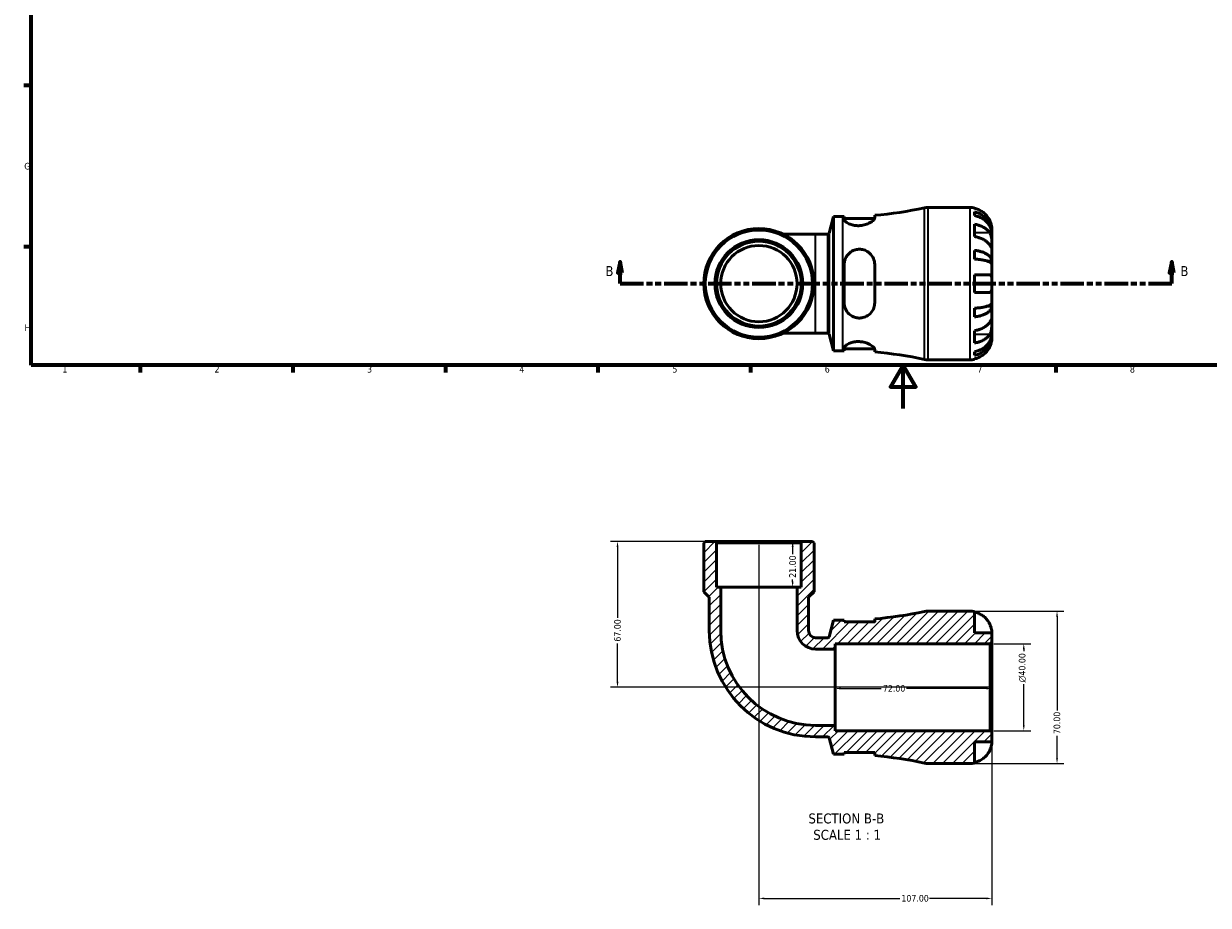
# Model space of a CAD drawing. Header units: millimetres. Extents: x 0 to 902, y -228 to 609.
# Tile 1 of 4: x 17 to 561, y -228 to 177. Entities that reach past the tile are written whole.
import ezdxf

# ---------------------------------------------------------------- set-up
doc = ezdxf.new("R2010")
doc.units = ezdxf.units.MM
doc.linetypes.add('DOUBLE_DASH_CHAIN', pattern=[1.2403, 0.6614, -0.0827, 0.1654, -0.0827, 0.1654, -0.0827])
for name, color, linetype, lineweight in [('Border (ANSI)', 7, 'Continuous', 70), ('Dimension (ANSI)', 7, 'Continuous', 25), ('Hatch (ANSI)', 7, 'Continuous', 18), ('Section Line (ANSI)', 7, 'DOUBLE_DASH_CHAIN', 70), ('Symbol (ANSI)', 7, 'Continuous', 25), ('Visible (ANSI)', 7, 'Continuous', 50), ('Visible Narrow (ANSI)', 7, 'Continuous', 35)]:
    doc.layers.add(name, color=color, linetype=linetype, lineweight=lineweight)
doc.styles.add('Label Text (ANSI)', font='tahoma.ttf')
doc.styles.add('Note Text (ANSI)', font='tahoma.ttf')
doc.dimstyles.new('Default - mm (ANSI)', dxfattribs={"dimtxt": 3.048, "dimasz": 2.5, "dimexe": 3.175, "dimexo": 1.6002, "dimgap": 0.8, "dimtad": 0, "dimtoh": 1, "dimrnd": 1e-08, "dimzin": 4, "dimdsep": 46, "dimtxsty": 'Note Text (ANSI)', "dimcen": 0.09, "dimdle": 10, "dimclrd": 256, "dimclre": 256, "dimclrt": 256, "dimadec": 1, "dimazin": 1, "dimtfac": 1, "dimtofl": 0, "dimtmove": 0, "dimatfit": 3, "dimfxl": 1, "dimtolj": 1, "dimtzin": 4, "dimlwd": -1, "dimlwe": -1, "dimarcsym": 0})

# ---------------------------------------------------------------- blocks, each defined once
blk = doc.blocks.new('Borders Default Border')
at = {"layer": 'Border (ANSI)'}
for p, q in [((20, 148.5), (16.55, 148.5)), ((20, 74.25), (16.55, 74.25)), ((70.08, 20), (70.08, 16.55)), ((140.17, 20), (140.17, 16.55)), ((210.25, 20), (210.25, 16.55)), ((280.33, 20), (280.33, 16.55)), ((350.42, 20), (350.42, 16.55)), ((490.58, 20), (490.58, 16.55))]:
    blk.add_line(p, q, dxfattribs=at)
at = {"layer": 'Border (ANSI)', "flags": 128}
for points in [[(20, 20), (20, 574), (821, 574), (821, 20), (20, 20)], [(420.5, 0), (420.5, 20), (414.73, 10), (426.27, 10), (420.5, 20)]]:
    blk.add_lwpolyline(points, dxfattribs=at)
at = {"layer": 'Border (ANSI)', "char_height": 3.05, "attachment_point": 7, "style": 'Note Text (ANSI)'}
for s, insert in [('G', (16.81, 109.79)), ('H', (16.97, 35.6)), ('1', (34.35, 16.55)), ('2', (104.2, 16.55)), ('3', (174.26, 16.49)), ('4', (244.23, 16.55)), ('5', (314.48, 16.49)), ('6', (384.49, 16.49)), ('7', (454.6, 16.55)), ('8', (524.63, 16.48))]:
    blk.add_mtext(s, dxfattribs=dict(at, insert=insert))
blk = doc.blocks.new('2dTransSection0')
at = {"layer": 'Section Line (ANSI)', "linetype": 'Continuous'}
for p, q in [((290.47, 67.4), (289.47, 62.4)), ((290.47, 62.4), (290.47, 67.4)), ((291.47, 62.4), (290.47, 67.4)), ((543.85, 67.4), (542.85, 62.4)), ((543.85, 62.4), (543.85, 67.4)), ((544.85, 62.4), (543.85, 67.4)), ((289.47, 62.4), (291.47, 62.4)), ((290.47, 57.4), (290.47, 62.4)), ((542.85, 62.4), (544.85, 62.4)), ((543.85, 57.4), (543.85, 62.4)), ((290.47, 57.4), (301.1, 57.4)), ((533.22, 57.4), (543.85, 57.4))]:
    blk.add_line(p, q, dxfattribs=at)
at = {"layer": 'Section Line (ANSI)', "linetype": 'DOUBLE_DASH_CHAIN', "ltscale": 16.309778}
blk.add_line((290.47, 57.4), (543.85, 57.4), dxfattribs=at)
at = {"layer": 'Section Line (ANSI)', "linetype": 'Continuous', "flags": 128}
for points in [[(291.47, 62.4), (290.47, 67.4), (289.47, 62.4), (291.47, 62.4)], [(544.85, 62.4), (543.85, 67.4), (542.85, 62.4), (544.85, 62.4)]]:
    blk.add_lwpolyline(points, dxfattribs=at)
at = {"layer": 'Section Line (ANSI)'}
for points in [[(291.47, 62.4), (290.47, 67.4), (289.47, 62.4), (291.47, 62.4)], [(544.85, 62.4), (543.85, 67.4), (542.85, 62.4), (544.85, 62.4)]]:
    blk.add_solid(points, dxfattribs=at)
at = {"layer": 'Section Line (ANSI)', "char_height": 4.57, "attachment_point": 7, "style": 'Label Text (ANSI)'}
for insert in [(283.73, 60.9), (547.81, 60.9)]:
    blk.add_mtext('B', dxfattribs=dict(at, insert=insert))
blk = doc.blocks.new('*D7')
at = {"layer": 'Defpoints', "color": 0, "transparency": 16777216}
for p in [(460.53, -108.04), (475.89, -108.04), (460.53, -148.04)]:
    blk.add_point(p, dxfattribs=at)
at = {"layer": 'Dimension (ANSI)', "transparency": 16777216}
for p, q in [((462.13, -108.04), (479.07, -108.04)), ((475.89, -110.54), (475.89, -111.49)), ((475.89, -145.54), (475.89, -126.63)), ((462.13, -148.04), (479.07, -148.04))]:
    blk.add_line(p, q, dxfattribs=at)
for points in [[(475.48, -110.54), (476.31, -110.54), (475.89, -108.04)], [(475.48, -145.54), (476.31, -145.54), (475.89, -148.04)]]:
    blk.add_solid(points, dxfattribs=at)
at = {"layer": 'Dimension (ANSI)', "transparency": 16777216, "insert": (473.6, -125.83), "char_height": 3.048, "attachment_point": 1, "rotation": 90, "style": 'Note Text (ANSI)'}
blk.add_mtext('\\A1;\\fAIGDT|b0|i0;\\H3.0480;\\ln\\fTahoma|b0|i0;\\H3.0480;40.00', dxfattribs=at)
blk = doc.blocks.new('*D8')
at = {"layer": 'Defpoints', "color": 0, "transparency": 16777216}
for p in [(389.23, -128.04), (389.23, -128.61), (461.23, -128.04)]:
    blk.add_point(p, dxfattribs=at)
at = {"layer": 'Dimension (ANSI)', "transparency": 16777216}
for p, q in [((391.73, -128.61), (410.4, -128.61)), ((458.73, -128.61), (422.05, -128.61))]:
    blk.add_line(p, q, dxfattribs=at)
for points in [[(391.73, -128.2), (391.73, -129.03), (389.23, -128.61)], [(458.73, -128.2), (458.73, -129.03), (461.23, -128.61)]]:
    blk.add_solid(points, dxfattribs=at)
at = {"layer": 'Dimension (ANSI)', "transparency": 16777216, "insert": (411.2, -127.03), "char_height": 3.048, "attachment_point": 1, "style": 'Note Text (ANSI)'}
blk.add_mtext('\\A1;72.00', dxfattribs=at)
blk = doc.blocks.new('*D9')
at = {"layer": 'Defpoints', "color": 0, "transparency": 16777216}
for p in [(334.05, -61.04), (289.29, -128.04), (461.23, -128.04)]:
    blk.add_point(p, dxfattribs=at)
at = {"layer": 'Dimension (ANSI)', "transparency": 16777216}
for p, q in [((332.45, -61.04), (286.12, -61.04)), ((289.29, -63.54), (289.29, -96.21)), ((289.29, -125.54), (289.29, -107.88)), ((459.63, -128.04), (286.12, -128.04))]:
    blk.add_line(p, q, dxfattribs=at)
for points in [[(288.88, -63.54), (289.71, -63.54), (289.29, -61.04)], [(288.88, -125.54), (289.71, -125.54), (289.29, -128.04)]]:
    blk.add_solid(points, dxfattribs=at)
at = {"layer": 'Dimension (ANSI)', "transparency": 16777216, "insert": (287.71, -107.08), "char_height": 3.048, "attachment_point": 1, "rotation": 90, "style": 'Note Text (ANSI)'}
blk.add_mtext('\\A1;67.00', dxfattribs=at)
blk = doc.blocks.new('*D10')
at = {"layer": 'Defpoints', "color": 0, "transparency": 16777216}
for p in [(354.23, -61.04), (461.23, -148.74), (461.23, -225.04)]:
    blk.add_point(p, dxfattribs=at)
at = {"layer": 'Dimension (ANSI)', "transparency": 16777216}
for p, q in [((354.23, -62.65), (354.23, -228.22)), ((461.23, -150.35), (461.23, -228.22)), ((356.73, -225.04), (418.89, -225.04)), ((458.73, -225.04), (432.57, -225.04))]:
    blk.add_line(p, q, dxfattribs=at)
for points in [[(356.73, -224.63), (356.73, -225.46), (354.23, -225.04)], [(458.73, -224.63), (458.73, -225.46), (461.23, -225.04)]]:
    blk.add_solid(points, dxfattribs=at)
at = {"layer": 'Dimension (ANSI)', "transparency": 16777216, "insert": (419.69, -223.46), "char_height": 3.048, "attachment_point": 1, "style": 'Note Text (ANSI)'}
blk.add_mtext('\\A1;107.00', dxfattribs=at)
blk = doc.blocks.new('*D11')
at = {"layer": 'Defpoints', "color": 0, "transparency": 16777216}
for p in [(354.23, -61.04), (354.23, -82.04), (369.74, -82.04)]:
    blk.add_point(p, dxfattribs=at)
at = {"layer": 'Dimension (ANSI)', "transparency": 16777216}
for p, q in [((369.74, -63.54), (369.74, -66.92)), ((369.74, -79.54), (369.74, -78.55))]:
    blk.add_line(p, q, dxfattribs=at)
for points in [[(369.32, -63.54), (370.16, -63.54), (369.74, -61.04)], [(369.32, -79.54), (370.16, -79.54), (369.74, -82.04)]]:
    blk.add_solid(points, dxfattribs=at)
at = {"layer": 'Dimension (ANSI)', "transparency": 16777216, "insert": (368.15, -77.75), "char_height": 3.048, "attachment_point": 1, "rotation": 90, "style": 'Note Text (ANSI)'}
blk.add_mtext('\\A1;21.00', dxfattribs=at)
blk = doc.blocks.new('*D12')
at = {"layer": 'Defpoints', "color": 0, "transparency": 16777216}
for p in [(451.23, -93.04), (451.23, -163.04), (491.16, -163.04)]:
    blk.add_point(p, dxfattribs=at)
at = {"layer": 'Dimension (ANSI)', "transparency": 16777216}
for p, q in [((452.83, -93.04), (494.33, -93.04)), ((491.16, -95.54), (491.16, -138.72)), ((491.16, -160.54), (491.16, -150.37)), ((452.83, -163.04), (494.33, -163.04))]:
    blk.add_line(p, q, dxfattribs=at)
for points in [[(490.74, -95.54), (491.57, -95.54), (491.16, -93.04)], [(490.74, -160.54), (491.57, -160.54), (491.16, -163.04)]]:
    blk.add_solid(points, dxfattribs=at)
at = {"layer": 'Dimension (ANSI)', "transparency": 16777216, "insert": (489.57, -149.57), "char_height": 3.048, "attachment_point": 1, "rotation": 90, "style": 'Note Text (ANSI)'}
blk.add_mtext('\\A1;70.00', dxfattribs=at)

msp = doc.modelspace()

# ---------------------------------------------------------------- hatches: boundary and pattern name
at = {"layer": 'Hatch (ANSI)'}
h = msp.add_hatch(dxfattribs=at)
h.set_pattern_fill('ANSI31', color=256, scale=25.4, style=0)
h.set_pattern_definition([(45, (0, 0), (-2.245064, 2.245064), [])])
edge = h.paths.add_edge_path()
edge.add_line((393.406, -158.045), (407.406, -158.045))
edge.add_line((407.406, -158.045), (407.406, -159.452))
edge.add_ellipse((392.826, -334.3), major_axis=(14.58, 174.849), ratio=1, start_angle=352.44922, end_angle=360, ccw=False)
edge.add_ellipse((431.749, -156.045), major_axis=(-1.493, -6.839), ratio=1, start_angle=0, end_angle=12.31744)
edge.add_line((431.749, -163.045), (451.226, -163.045))
edge.add_ellipse((451.226, -153.045), major_axis=(0, -10), ratio=1, start_angle=0, end_angle=11.53696)
edge.add_line((453.226, -162.843), (453.226, -153.045))
edge.add_line((453.226, -153.045), (461.226, -153.045))
edge.add_line((461.226, -153.045), (461.226, -148.745))
edge.add_line((461.226, -148.745), (460.526, -148.045))
edge.add_line((460.526, -148.045), (389.226, -148.045))
edge.add_line((389.226, -148.045), (389.226, -145.573))
edge.add_line((389.226, -145.573), (380.298, -145.573))
edge.add_ellipse((380.298, -101.973), major_axis=(0, -43.6), ratio=1, start_angle=270, end_angle=360, ccw=False)
edge.add_line((336.698, -101.973), (336.698, -82.045))
edge.add_line((336.698, -82.045), (334.75, -82.045))
edge.add_line((334.75, -82.045), (334.75, -61.745))
edge.add_line((334.75, -61.745), (334.05, -61.045))
edge.add_line((334.05, -61.045), (329.608, -61.045))
edge.add_line((329.608, -61.045), (328.908, -61.745))
edge.add_line((328.908, -61.745), (328.908, -84.145))
edge.add_line((328.908, -84.145), (331.44, -86.677))
edge.add_line((331.44, -86.677), (331.44, -101.973))
edge.add_ellipse((380.298, -101.973), major_axis=(-48.859, 0), ratio=1, start_angle=0, end_angle=90)
edge.add_line((380.298, -150.832), (385.93, -150.832))
edge.add_ellipse((385.93, -151.392), major_axis=(0, 0.56), ratio=1, start_angle=285, end_angle=360, ccw=False)
edge.add_line((386.471, -151.247), (388.506, -158.845))
edge.add_line((388.506, -158.845), (392.826, -158.845))
edge.add_ellipse((392.826, -334.3), major_axis=(0, 175.455), ratio=1, start_angle=359.8106, end_angle=360, ccw=False)
edge.add_line((393.406, -158.846), (393.406, -158.045))
edge = h.paths.add_edge_path()
edge.add_line((407.406, -98.045), (393.406, -98.045))
edge.add_line((393.406, -98.045), (393.406, -97.244))
edge.add_ellipse((392.826, 78.211), major_axis=(0.58, -175.454), ratio=1, start_angle=359.8106, end_angle=360, ccw=False)
edge.add_line((392.826, -97.245), (388.506, -97.245))
edge.add_line((388.506, -97.245), (386.471, -104.843))
edge.add_ellipse((385.93, -104.698), major_axis=(0.541, -0.145), ratio=1, start_angle=285, end_angle=360, ccw=False)
edge.add_line((385.93, -105.258), (380.298, -105.258))
edge.add_ellipse((380.298, -101.973), major_axis=(0, -3.285), ratio=1, start_angle=270, end_angle=360, ccw=False)
edge.add_line((377.013, -101.973), (377.013, -86.677))
edge.add_line((377.013, -86.677), (379.545, -84.145))
edge.add_line((379.545, -84.145), (379.545, -61.745))
edge.add_line((379.545, -61.745), (378.845, -61.045))
edge.add_line((378.845, -61.045), (374.402, -61.045))
edge.add_line((374.402, -61.045), (373.702, -61.745))
edge.add_line((373.702, -61.745), (373.702, -82.045))
edge.add_line((373.702, -82.045), (371.755, -82.045))
edge.add_line((371.755, -82.045), (371.755, -101.973))
edge.add_ellipse((380.298, -101.973), major_axis=(-8.544, 0), ratio=1, start_angle=0, end_angle=90)
edge.add_line((380.298, -110.517), (389.226, -110.517))
edge.add_line((389.226, -110.517), (389.226, -108.045))
edge.add_line((389.226, -108.045), (460.526, -108.045))
edge.add_line((460.526, -108.045), (461.226, -107.345))
edge.add_line((461.226, -107.345), (461.226, -103.045))
edge.add_line((461.226, -103.045), (453.226, -103.045))
edge.add_line((453.226, -103.045), (453.226, -93.247))
edge.add_ellipse((451.226, -103.045), major_axis=(2, 9.798), ratio=1, start_angle=0, end_angle=11.53696)
edge.add_line((451.226, -93.045), (431.749, -93.045))
edge.add_ellipse((431.749, -100.045), major_axis=(0, 7), ratio=1, start_angle=0, end_angle=12.31744)
edge.add_ellipse((392.826, 78.211), major_axis=(37.43, -171.417), ratio=1, start_angle=352.44922, end_angle=360, ccw=False)
edge.add_line((407.406, -96.638), (407.406, -98.045))

# ---------------------------------------------------------------- linework, layer by layer
at = {"layer": 'Visible (ANSI)'}
for p, q in [((386.471, 80.603), (388.506, 88.201)), ((388.506, 26.601), (388.506, 88.201)), ((388.506, 88.201), (392.826, 88.201)), ((393.406, 88.202), (393.406, 86.918)), ((393.406, 87.401), (407.389, 87.401)), ((407.406, 87.55), (407.406, 88.808)), ((431.749, 92.401), (451.226, 92.401)), ((453.226, 92.199), (453.226, 91.968)), ((453.226, 90.318), (453.226, 88.657)), ((453.226, 84.672), (453.226, 79.015)), ((461.226, 80.792), (461.226, 82.401)), ((380.298, 80.188), (365.263, 80.188)), ((380.298, 80.188), (385.93, 80.188)), ((461.226, 80.792), (461.201, 80.792)), ((461.226, 80.18), (461.226, 80.792)), ((461.226, 75.079), (461.226, 80.18)), ((453.226, 72.696), (453.226, 68.687)), ((461.226, 67.702), (461.226, 75.079)), ((393.406, 66.201), (393.406, 48.601)), ((407.406, 48.601), (407.406, 66.201)), ((461.226, 67.702), (459.318, 67.702)), ((461.226, 66.224), (461.226, 67.702)), ((461.226, 57.401), (461.226, 66.224)), ((453.226, 61.401), (453.226, 53.401)), ((461.226, 48.578), (461.226, 57.401)), ((453.226, 46.114), (453.226, 42.106)), ((461.226, 47.1), (459.318, 47.1)), ((461.226, 47.1), (461.226, 48.578)), ((461.226, 39.723), (461.226, 47.1)), ((461.226, 34.622), (461.226, 39.723)), ((365.263, 34.614), (380.298, 34.614)), ((380.298, 34.614), (385.93, 34.614)), ((386.471, 34.199), (388.506, 26.601)), ((453.226, 35.787), (453.226, 30.13)), ((461.226, 34.01), (461.201, 34.01)), ((461.226, 34.01), (461.226, 34.622)), ((461.226, 32.401), (461.226, 34.01)), ((393.406, 27.884), (393.406, 26.6)), ((393.406, 27.401), (407.389, 27.401)), ((407.406, 25.994), (407.406, 27.252)), ((388.506, 26.601), (392.826, 26.601)), ((431.749, 22.401), (451.226, 22.401)), ((453.226, 26.145), (453.226, 24.484)), ((453.226, 22.834), (453.226, 22.603)), ((329.608, -61.045), (328.908, -61.745)), ((328.908, -61.745), (328.908, -84.145)), ((334.05, -61.045), (329.608, -61.045)), ((334.75, -61.745), (334.05, -61.045)), ((374.402, -61.045), (334.05, -61.045)), ((334.75, -82.045), (334.75, -61.745)), ((334.75, -61.745), (373.702, -61.745)), ((374.402, -61.045), (373.702, -61.745)), ((373.702, -61.745), (373.702, -82.045)), ((378.845, -61.045), (374.402, -61.045)), ((379.545, -61.745), (378.845, -61.045)), ((379.545, -84.145), (379.545, -61.745)), ((328.908, -84.145), (331.44, -86.677)), ((331.44, -86.677), (331.44, -101.973)), ((336.698, -82.045), (334.75, -82.045)), ((336.698, -101.973), (336.698, -82.045)), ((371.755, -82.045), (336.698, -82.045)), ((373.702, -82.045), (371.755, -82.045)), ((371.755, -82.045), (371.755, -101.973)), ((377.013, -86.677), (379.545, -84.145)), ((377.013, -101.973), (377.013, -86.677)), ((388.506, -97.245), (386.471, -104.843)), ((392.826, -97.245), (388.506, -97.245)), ((393.406, -98.045), (393.406, -97.244)), ((407.406, -96.638), (407.406, -98.045)), ((451.226, -93.045), (431.749, -93.045)), ((453.226, -103.045), (453.226, -93.247)), ((407.406, -98.045), (393.406, -98.045)), ((461.226, -103.045), (453.226, -103.045)), ((461.226, -107.345), (461.226, -103.045)), ((385.93, -105.258), (380.298, -105.258)), ((389.226, -110.517), (389.226, -108.045)), ((389.226, -108.045), (460.526, -108.045)), ((460.526, -108.045), (461.226, -107.345)), ((460.526, -108.045), (460.526, -148.045)), ((461.226, -148.745), (461.226, -107.345)), ((380.298, -110.517), (389.226, -110.517)), ((389.226, -145.573), (389.226, -110.517)), ((389.226, -145.573), (380.298, -145.573)), ((389.226, -148.045), (389.226, -145.573)), ((380.298, -150.832), (385.93, -150.832)), ((386.471, -151.247), (388.506, -158.845)), ((460.526, -148.045), (389.226, -148.045)), ((461.226, -148.745), (460.526, -148.045)), ((461.226, -153.045), (461.226, -148.745)), ((453.226, -162.843), (453.226, -153.045)), ((453.226, -153.045), (461.226, -153.045)), ((388.506, -158.845), (392.826, -158.845)), ((393.406, -158.045), (407.406, -158.045)), ((393.406, -158.846), (393.406, -158.045)), ((407.406, -158.045), (407.406, -159.452)), ((431.749, -163.045), (451.226, -163.045))]:
    msp.add_line(p, q, dxfattribs=at)
for radius in [25.319, 24.619, 20.176, 19.476, 17.528]:
    msp.add_circle((354.226, 57.401), radius, dxfattribs=at)
for centre, radius, start, end in [((392.826, 263.656), 175.455, 270, 270.1894), ((392.826, 263.656), 175.455, 274.76666, 282.31744), ((431.749, 85.401), 7, 90, 102.31744), ((451.226, 82.401), 10, 78.46304, 90), ((385.93, 80.748), 0.56, 270, 345), ((385.93, 34.054), 0.56, 15, 90), ((392.826, -148.854), 175.455, 89.8106, 90), ((392.826, -148.854), 175.455, 77.68256, 85.23334), ((431.749, 29.401), 7, 257.68256, 270), ((451.226, 32.401), 10, 270, 281.53696), ((392.826, 78.211), 175.455, 270, 270.1894), ((392.826, 78.211), 175.455, 274.76666, 282.31744), ((431.749, -100.045), 7, 90, 102.31744), ((451.226, -103.045), 10, 78.46304, 90), ((380.298, -101.973), 48.859, 180, 270), ((380.298, -101.973), 43.6, 180, 270), ((380.298, -101.973), 8.544, 180, 270), ((380.298, -101.973), 3.285, 180, 270), ((385.93, -104.698), 0.56, 270, 345), ((385.93, -151.392), 0.56, 15, 90), ((392.826, -334.3), 175.455, 89.8106, 90), ((392.826, -334.3), 175.455, 77.68256, 85.23334), ((431.749, -156.045), 7, 257.68256, 270), ((451.226, -153.045), 10, 270, 281.53696)]:
    msp.add_arc(centre, radius, start, end, dxfattribs=at)
for points, knots in [([(407.406, 87.55), (407.406, 87.44), (407.376, 87.32), (407.185, 86.911), (406.915, 86.593), (406.084, 85.891), (405.489, 85.503), (404.113, 84.833), (403.352, 84.546), (401.888, 84.187), (401.229, 84.082), (399.923, 83.998), (399.296, 84.013), (397.956, 84.16), (397.273, 84.311), (395.864, 84.762), (395.191, 85.086), (394.117, 85.776), (393.731, 86.143), (393.452, 86.632), (393.406, 86.781), (393.406, 86.918)], [-2.4465207, -2.4465207, -2.4465207, -2.4465207, -2.3280071, -2.3280071, -2.0681704, -2.0681704, -1.7728696, -1.7728696, -1.5020221, -1.5020221, -1.298599, -1.298599, -1.1081368, -1.1081368, -0.8804626, -0.8804626, -0.5878316, -0.5878316, -0.2799184, -0.2799184, -0.1348881, -0.1348881, -0.1348881, -0.1348881]), ([(460.267, 86.401), (460.061, 86.839), (459.814, 87.284), (459.158, 88.27), (458.723, 88.794), (457.849, 89.672), (457.33, 90.107), (456.212, 90.857), (455.613, 91.173), (454.49, 91.64), (453.866, 91.837), (453.226, 91.968)], [4.90264375, 4.90264375, 4.90264375, 4.90264375, 5.04224508, 5.04224508, 5.22854914, 5.22854914, 5.41380406, 5.41380406, 5.59905898, 5.59905898, 5.77859995, 5.77859995, 5.77859995, 5.77859995]), ([(453.226, 90.318), (453.868, 90.191), (454.494, 89.999), (455.619, 89.548), (456.218, 89.243), (457.336, 88.518), (457.856, 88.098), (458.729, 87.251), (459.163, 86.746), (459.912, 85.659), (460.226, 85.076), (460.7, 83.967), (460.902, 83.337), (461.165, 82.051), (461.226, 81.394), (461.226, 80.792)], [0.1897184, 0.1897184, 0.1897184, 0.1897184, 0.3698032, 0.3698032, 0.5549844, 0.5549844, 0.7401655, 0.7401655, 0.9258164, 0.9258164, 1.1114673, 1.1114673, 1.2978252, 1.2978252, 1.484183, 1.484183, 1.484183, 1.484183]), ([(461.226, 80.18), (461.226, 80.715), (461.165, 81.3), (460.902, 82.445), (460.7, 83.005), (460.226, 83.993), (459.912, 84.511), (459.163, 85.478), (458.729, 85.928), (457.856, 86.682), (457.336, 87.056), (456.218, 87.701), (455.619, 87.972), (454.494, 88.374), (453.868, 88.544), (453.226, 88.657)], [4.4593823, 4.4593823, 4.4593823, 4.4593823, 4.6457401, 4.6457401, 4.832098, 4.832098, 5.0177489, 5.0177489, 5.2033998, 5.2033998, 5.388581, 5.388581, 5.5737621, 5.5737621, 5.753847, 5.753847, 5.753847, 5.753847]), ([(453.226, 84.672), (453.866, 84.579), (454.49, 84.44), (455.613, 84.11), (456.212, 83.887), (457.33, 83.356), (457.849, 83.049), (458.723, 82.428), (459.158, 82.057), (459.814, 81.36), (460.061, 81.045), (460.267, 80.735)], [0.18972425, 0.18972425, 0.18972425, 0.18972425, 0.36926522, 0.36926522, 0.55452014, 0.55452014, 0.73977506, 0.73977506, 0.92607912, 0.92607912, 1.06568045, 1.06568045, 1.06568045, 1.06568045]), ([(461.226, 82.401), (461.226, 82.401), (461.227, 82.444), (461.224, 82.621), (461.22, 82.763), (461.188, 83.211), (461.151, 83.555), (461.021, 84.231), (460.951, 84.523), (460.795, 85.062), (460.716, 85.3), (460.536, 85.786), (460.434, 86.034), (460.305, 86.319), (460.286, 86.36), (460.267, 86.401)], [-2.77804136, -2.77804136, -2.77804136, -2.77804136, -2.67672151, -2.67672151, -2.56558131, -2.56558131, -2.40960112, -2.40960112, -2.30519389, -2.30519389, -2.22617552, -2.22617552, -2.14450488, -2.14450488, -2.1308178, -2.1308178, -2.1308178, -2.1308178]), ([(460.267, 75.079), (460.061, 75.389), (459.814, 75.703), (459.158, 76.401), (458.723, 76.771), (457.849, 77.392), (457.33, 77.699), (456.212, 78.23), (455.613, 78.453), (454.49, 78.783), (453.866, 78.922), (453.226, 79.015)], [4.90264375, 4.90264375, 4.90264375, 4.90264375, 5.04224508, 5.04224508, 5.22854914, 5.22854914, 5.41380406, 5.41380406, 5.59905898, 5.59905898, 5.77859995, 5.77859995, 5.77859995, 5.77859995]), ([(460.267, 80.735), (460.325, 80.648), (460.381, 80.555), (460.543, 80.261), (460.64, 80.046), (460.815, 79.572), (460.892, 79.312), (461.043, 78.657), (461.104, 78.256), (461.194, 77.348), (461.212, 76.851), (461.228, 75.897), (461.226, 75.453), (461.226, 75.079)], [-0.64434498, -0.64434498, -0.64434498, -0.64434498, -0.60308586, -0.60308586, -0.52007987, -0.52007987, -0.43273909, -0.43273909, -0.31000661, -0.31000661, -0.15868997, -0.15868997, 0, 0, 0, 0]), ([(393.406, 66.201), (393.406, 66.559), (393.434, 66.914), (393.616, 68.096), (393.891, 68.89), (394.718, 70.371), (395.281, 71.05), (396.579, 72.116), (397.287, 72.522), (398.673, 73.013), (399.31, 73.145), (400.605, 73.228), (401.244, 73.18), (402.641, 72.882), (403.369, 72.589), (404.866, 71.686), (405.581, 71.012), (406.673, 69.457), (407.059, 68.581), (407.355, 67.173), (407.406, 66.689), (407.406, 66.201)], [-2.429906, -2.429906, -2.429906, -2.429906, -2.317535, -2.317535, -2.0520296, -2.0520296, -1.7742187, -1.7742187, -1.5229028, -1.5229028, -1.3264162, -1.3264162, -1.1326069, -1.1326069, -0.8897659, -0.8897659, -0.5772604, -0.5772604, -0.2725661, -0.2725661, -0.1192135, -0.1192135, -0.1192135, -0.1192135]), ([(453.226, 72.696), (453.868, 72.629), (454.494, 72.529), (455.619, 72.292), (456.218, 72.132), (457.336, 71.752), (457.856, 71.532), (458.729, 71.088), (459.163, 70.823), (459.912, 70.253), (460.226, 69.948), (460.7, 69.366), (460.902, 69.036), (461.165, 68.362), (461.226, 68.018), (461.226, 67.702)], [0.1897184, 0.1897184, 0.1897184, 0.1897184, 0.3698032, 0.3698032, 0.5549844, 0.5549844, 0.7401655, 0.7401655, 0.9258164, 0.9258164, 1.1114673, 1.1114673, 1.2978252, 1.2978252, 1.484183, 1.484183, 1.484183, 1.484183]), ([(461.226, 75.079), (461.226, 74.869), (461.227, 74.684), (461.225, 74.357), (461.223, 74.22), (461.205, 73.979), (461.184, 73.908), (461.097, 73.906), (461.034, 73.968), (460.878, 74.171), (460.801, 74.28), (460.623, 74.542), (460.523, 74.691), (460.366, 74.928), (460.317, 75.002), (460.267, 75.079)], [0, 0, 0, 0, 0.08884908, 0.08884908, 0.18379648, 0.18379648, 0.31419699, 0.31419699, 0.43784665, 0.43784665, 0.52411276, 0.52411276, 0.60765264, 0.60765264, 0.6434969, 0.6434969, 0.6434969, 0.6434969]), ([(461.226, 66.224), (461.226, 66.38), (461.165, 66.549), (460.902, 66.882), (460.7, 67.045), (460.226, 67.332), (459.912, 67.483), (459.163, 67.764), (458.729, 67.894), (457.856, 68.113), (457.336, 68.222), (456.218, 68.41), (455.619, 68.488), (454.494, 68.605), (453.868, 68.655), (453.226, 68.687)], [4.4593823, 4.4593823, 4.4593823, 4.4593823, 4.6457401, 4.6457401, 4.832098, 4.832098, 5.0177489, 5.0177489, 5.2033998, 5.2033998, 5.388581, 5.388581, 5.5737621, 5.5737621, 5.753847, 5.753847, 5.753847, 5.753847]), ([(453.226, 61.401), (453.866, 61.401), (454.49, 61.401), (455.613, 61.401), (456.212, 61.401), (457.33, 61.401), (457.849, 61.401), (458.723, 61.401), (459.158, 61.401), (459.814, 61.401), (460.061, 61.401), (460.267, 61.401)], [0.18972425, 0.18972425, 0.18972425, 0.18972425, 0.36926522, 0.36926522, 0.55452014, 0.55452014, 0.73977506, 0.73977506, 0.92607912, 0.92607912, 1.06568045, 1.06568045, 1.06568045, 1.06568045]), ([(460.267, 61.401), (460.36, 61.401), (460.447, 61.386), (460.602, 61.327), (460.671, 61.285), (460.811, 61.159), (460.878, 61.068), (461.036, 60.756), (461.103, 60.493), (461.194, 59.817), (461.212, 59.399), (461.228, 58.453), (461.226, 57.93), (461.226, 57.401)], [-0.64798358, -0.64798358, -0.64798358, -0.64798358, -0.58129223, -0.58129223, -0.51957432, -0.51957432, -0.44316993, -0.44316993, -0.3085364, -0.3085364, -0.15881239, -0.15881239, 0, 0, 0, 0]), ([(461.226, 57.401), (461.226, 57.025), (461.227, 56.651), (461.222, 55.882), (461.216, 55.494), (461.174, 54.805), (461.139, 54.507), (461.026, 54.037), (460.955, 53.859), (460.805, 53.638), (460.739, 53.57), (460.597, 53.472), (460.524, 53.44), (460.388, 53.408), (460.329, 53.401), (460.267, 53.401)], [0, 0, 0, 0, 0.11274969, 0.11274969, 0.24046199, 0.24046199, 0.3630761, 0.3630761, 0.46982648, 0.46982648, 0.53680834, 0.53680834, 0.59738122, 0.59738122, 0.64072731, 0.64072731, 0.64072731, 0.64072731]), ([(460.267, 53.401), (460.061, 53.401), (459.814, 53.401), (459.158, 53.401), (458.723, 53.401), (457.849, 53.401), (457.33, 53.401), (456.212, 53.401), (455.613, 53.401), (454.49, 53.401), (453.866, 53.401), (453.226, 53.401)], [4.90264375, 4.90264375, 4.90264375, 4.90264375, 5.04224508, 5.04224508, 5.22854914, 5.22854914, 5.41380406, 5.41380406, 5.59905898, 5.59905898, 5.77859995, 5.77859995, 5.77859995, 5.77859995]), ([(407.406, 48.601), (407.406, 48.223), (407.376, 47.849), (407.185, 46.671), (406.915, 45.902), (406.084, 44.406), (405.489, 43.701), (404.113, 42.603), (403.352, 42.191), (401.888, 41.728), (401.229, 41.617), (399.923, 41.589), (399.296, 41.661), (397.956, 42.001), (397.273, 42.299), (395.864, 43.193), (395.191, 43.843), (394.117, 45.382), (393.731, 46.28), (393.452, 47.682), (393.406, 48.14), (393.406, 48.601)], [-2.4465207, -2.4465207, -2.4465207, -2.4465207, -2.3280071, -2.3280071, -2.0681704, -2.0681704, -1.7728696, -1.7728696, -1.5020221, -1.5020221, -1.298599, -1.298599, -1.1081368, -1.1081368, -0.8804626, -0.8804626, -0.5878316, -0.5878316, -0.2799184, -0.2799184, -0.1348881, -0.1348881, -0.1348881, -0.1348881]), ([(453.226, 46.114), (453.868, 46.147), (454.494, 46.197), (455.619, 46.314), (456.218, 46.392), (457.336, 46.58), (457.856, 46.689), (458.729, 46.908), (459.163, 47.038), (459.912, 47.319), (460.226, 47.47), (460.7, 47.757), (460.902, 47.92), (461.165, 48.252), (461.226, 48.422), (461.226, 48.578)], [0.1897184, 0.1897184, 0.1897184, 0.1897184, 0.3698032, 0.3698032, 0.5549844, 0.5549844, 0.7401655, 0.7401655, 0.9258164, 0.9258164, 1.1114673, 1.1114673, 1.2978252, 1.2978252, 1.484183, 1.484183, 1.484183, 1.484183]), ([(461.226, 47.1), (461.226, 46.784), (461.165, 46.44), (460.902, 45.766), (460.7, 45.435), (460.226, 44.854), (459.912, 44.549), (459.163, 43.979), (458.729, 43.714), (457.856, 43.27), (457.336, 43.05), (456.218, 42.669), (455.619, 42.51), (454.494, 42.273), (453.868, 42.173), (453.226, 42.106)], [4.4593823, 4.4593823, 4.4593823, 4.4593823, 4.6457401, 4.6457401, 4.832098, 4.832098, 5.0177489, 5.0177489, 5.2033998, 5.2033998, 5.388581, 5.388581, 5.5737621, 5.5737621, 5.753847, 5.753847, 5.753847, 5.753847]), ([(453.226, 35.787), (453.866, 35.879), (454.49, 36.019), (455.613, 36.349), (456.212, 36.572), (457.33, 37.103), (457.849, 37.41), (458.723, 38.031), (459.158, 38.401), (459.814, 39.099), (460.061, 39.413), (460.267, 39.723)], [0.18972425, 0.18972425, 0.18972425, 0.18972425, 0.36926522, 0.36926522, 0.55452014, 0.55452014, 0.73977506, 0.73977506, 0.92607912, 0.92607912, 1.06568045, 1.06568045, 1.06568045, 1.06568045]), ([(460.267, 39.723), (460.325, 39.811), (460.381, 39.896), (460.543, 40.139), (460.64, 40.285), (460.815, 40.543), (460.892, 40.651), (461.043, 40.844), (461.104, 40.9), (461.194, 40.887), (461.212, 40.786), (461.228, 40.393), (461.226, 40.097), (461.226, 39.723)], [-0.64434498, -0.64434498, -0.64434498, -0.64434498, -0.60308586, -0.60308586, -0.52007987, -0.52007987, -0.43273909, -0.43273909, -0.31000661, -0.31000661, -0.15868997, -0.15868997, 0, 0, 0, 0]), ([(461.226, 39.723), (461.226, 39.514), (461.227, 39.282), (461.225, 38.764), (461.223, 38.477), (461.205, 37.767), (461.184, 37.336), (461.097, 36.494), (461.034, 36.091), (460.878, 35.44), (460.801, 35.185), (460.623, 34.716), (460.523, 34.502), (460.366, 34.223), (460.317, 34.143), (460.267, 34.066)], [0, 0, 0, 0, 0.08884908, 0.08884908, 0.18379648, 0.18379648, 0.31419699, 0.31419699, 0.43784665, 0.43784665, 0.52411276, 0.52411276, 0.60765264, 0.60765264, 0.6434969, 0.6434969, 0.6434969, 0.6434969]), ([(453.226, 26.145), (453.868, 26.258), (454.494, 26.428), (455.619, 26.83), (456.218, 27.101), (457.336, 27.746), (457.856, 28.12), (458.729, 28.874), (459.163, 29.324), (459.912, 30.291), (460.226, 30.809), (460.7, 31.797), (460.902, 32.357), (461.165, 33.502), (461.226, 34.087), (461.226, 34.622)], [0.1897184, 0.1897184, 0.1897184, 0.1897184, 0.3698032, 0.3698032, 0.5549844, 0.5549844, 0.7401655, 0.7401655, 0.9258164, 0.9258164, 1.1114673, 1.1114673, 1.2978252, 1.2978252, 1.484183, 1.484183, 1.484183, 1.484183]), ([(460.267, 34.066), (460.061, 33.756), (459.814, 33.442), (459.158, 32.744), (458.723, 32.374), (457.849, 31.753), (457.33, 31.446), (456.212, 30.915), (455.613, 30.692), (454.49, 30.362), (453.866, 30.223), (453.226, 30.13)], [4.90264375, 4.90264375, 4.90264375, 4.90264375, 5.04224508, 5.04224508, 5.22854914, 5.22854914, 5.41380406, 5.41380406, 5.59905898, 5.59905898, 5.77859995, 5.77859995, 5.77859995, 5.77859995]), ([(461.226, 34.01), (461.226, 33.408), (461.165, 32.751), (460.902, 31.465), (460.7, 30.835), (460.226, 29.726), (459.912, 29.143), (459.163, 28.056), (458.729, 27.551), (457.856, 26.704), (457.336, 26.284), (456.218, 25.559), (455.619, 25.254), (454.494, 24.803), (453.868, 24.611), (453.226, 24.484)], [4.4593823, 4.4593823, 4.4593823, 4.4593823, 4.6457401, 4.6457401, 4.832098, 4.832098, 5.0177489, 5.0177489, 5.2033998, 5.2033998, 5.388581, 5.388581, 5.5737621, 5.5737621, 5.753847, 5.753847, 5.753847, 5.753847]), ([(393.406, 27.884), (393.406, 27.99), (393.434, 28.104), (393.616, 28.502), (393.891, 28.81), (394.718, 29.442), (395.281, 29.766), (396.579, 30.293), (397.287, 30.503), (398.673, 30.738), (399.31, 30.791), (400.605, 30.779), (401.244, 30.715), (402.641, 30.458), (403.369, 30.24), (404.866, 29.644), (405.581, 29.242), (406.673, 28.453), (407.059, 28.065), (407.355, 27.553), (407.406, 27.395), (407.406, 27.252)], [-2.429906, -2.429906, -2.429906, -2.429906, -2.317535, -2.317535, -2.0520296, -2.0520296, -1.7742187, -1.7742187, -1.5229028, -1.5229028, -1.3264162, -1.3264162, -1.1326069, -1.1326069, -0.8897659, -0.8897659, -0.5772604, -0.5772604, -0.2725661, -0.2725661, -0.1192135, -0.1192135, -0.1192135, -0.1192135]), ([(453.226, 22.834), (453.866, 22.965), (454.49, 23.162), (455.613, 23.629), (456.212, 23.944), (457.33, 24.695), (457.849, 25.13), (458.723, 26.007), (459.158, 26.531), (459.814, 27.518), (460.061, 27.963), (460.267, 28.401)], [0.18972425, 0.18972425, 0.18972425, 0.18972425, 0.36926522, 0.36926522, 0.55452014, 0.55452014, 0.73977506, 0.73977506, 0.92607912, 0.92607912, 1.06568045, 1.06568045, 1.06568045, 1.06568045]), ([(460.267, 28.401), (460.335, 28.548), (460.401, 28.695), (460.562, 29.081), (460.651, 29.318), (460.817, 29.809), (460.891, 30.06), (461.043, 30.658), (461.104, 30.987), (461.194, 31.622), (461.212, 31.9), (461.228, 32.296), (461.226, 32.401), (461.226, 32.401)], [-0.64008532, -0.64008532, -0.64008532, -0.64008532, -0.59222185, -0.59222185, -0.51595037, -0.51595037, -0.43235608, -0.43235608, -0.30863031, -0.30863031, -0.15844955, -0.15844955, 0, 0, 0, 0]), ([(453.226, -93.478), (453.866, -93.609), (454.49, -93.806), (455.613, -94.273), (456.212, -94.588), (457.33, -95.339), (457.849, -95.774), (458.723, -96.651), (459.158, -97.175), (459.814, -98.162), (460.061, -98.607), (460.267, -99.045)], [0.18972425, 0.18972425, 0.18972425, 0.18972425, 0.36926522, 0.36926522, 0.55452014, 0.55452014, 0.73977506, 0.73977506, 0.92607912, 0.92607912, 1.06568045, 1.06568045, 1.06568045, 1.06568045]), ([(460.267, -99.045), (460.36, -99.243), (460.447, -99.445), (460.602, -99.834), (460.671, -100.021), (460.811, -100.436), (460.878, -100.662), (461.036, -101.266), (461.103, -101.621), (461.194, -102.271), (461.212, -102.546), (461.228, -102.94), (461.226, -103.045), (461.226, -103.045)], [-0.64798358, -0.64798358, -0.64798358, -0.64798358, -0.58129223, -0.58129223, -0.51957432, -0.51957432, -0.44316993, -0.44316993, -0.3085364, -0.3085364, -0.15881239, -0.15881239, 0, 0, 0, 0]), ([(460.267, -157.045), (460.061, -157.483), (459.814, -157.928), (459.158, -158.914), (458.723, -159.438), (457.849, -160.316), (457.33, -160.751), (456.212, -161.501), (455.613, -161.817), (454.49, -162.284), (453.866, -162.481), (453.226, -162.612)], [4.90264375, 4.90264375, 4.90264375, 4.90264375, 5.04224508, 5.04224508, 5.22854914, 5.22854914, 5.41380406, 5.41380406, 5.59905898, 5.59905898, 5.77859995, 5.77859995, 5.77859995, 5.77859995]), ([(461.226, -153.045), (461.226, -153.045), (461.227, -153.088), (461.224, -153.265), (461.22, -153.407), (461.188, -153.855), (461.151, -154.199), (461.021, -154.875), (460.951, -155.167), (460.795, -155.706), (460.716, -155.944), (460.536, -156.43), (460.434, -156.678), (460.305, -156.963), (460.286, -157.004), (460.267, -157.045)], [-2.77804136, -2.77804136, -2.77804136, -2.77804136, -2.67672151, -2.67672151, -2.56558131, -2.56558131, -2.40960112, -2.40960112, -2.30519389, -2.30519389, -2.22617552, -2.22617552, -2.14450488, -2.14450488, -2.1308178, -2.1308178, -2.1308178, -2.1308178])]:
    msp.add_open_spline(points, degree=3, knots=knots, dxfattribs=at)
for points in [[(407.389, -98.045), (407.401, -97.994), (407.406, -97.944), (407.406, -97.896)], [(407.406, -158.194), (407.406, -158.146), (407.401, -158.096), (407.389, -158.045)]]:
    msp.add_open_spline(points, degree=3, dxfattribs=at)
at = {"layer": 'Visible Narrow (ANSI)'}
for p, q in [((392.826, 26.98), (392.826, 87.822)), ((430.256, 22.991), (430.256, 91.811)), ((431.749, 91.97), (431.749, 22.832)), ((451.226, 22.832), (451.226, 91.97)), ((380.298, 34.895), (380.298, 79.907)), ((385.93, 34.895), (385.93, 79.907)), ((386.471, 80.317), (386.471, 34.485)), ((459.915, 80.735), (453.578, 80.735)), ((459.915, 34.066), (453.578, 34.066))]:
    msp.add_line(p, q, dxfattribs=at)

# ---------------------------------------------------------------- block references
msp.add_blockref('Borders Default Border', (0, 0))
at = {"layer": 'Section Line (ANSI)'}
msp.add_blockref('2dTransSection0', (0, 0), dxfattribs=at)

# ---------------------------------------------------------------- texts
at = {"layer": 'Symbol (ANSI)', "char_height": 4.572, "attachment_point": 7, "style": 'Label Text (ANSI)'}
for s, insert in [('SECTION B-B', (376.975, -190.687)), ('SCALE 1 : 1', (379.198, -198.2))]:
    msp.add_mtext(s, dxfattribs=dict(at, insert=insert))

# ---------------------------------------------------------------- dimensions: what is measured, and where the dimension line sits
at = {"layer": 'Dimension (ANSI)'}
for base, p1, p2, angle, override, picture, middle in [((289.293, -128.045), (334.05, -61.045), (461.226, -128.045), 90, {"dimtoh": 0, "dimdec": 2, "dimtp": 0, "dimtm": 0, "dimtdec": 2, "dimatfit": 1}, '*D9', (289.293, -102.045)), ((461.226, -225.045), (354.226, -61.045), (461.226, -148.745), 180, {"dimtoh": 0, "dimdec": 2, "dimtp": 0, "dimtm": 0, "dimtdec": 2, "dimatfit": 1}, '*D10', (425.726, -225.045)), ((369.741, -82.045), (354.226, -61.045), (354.226, -82.045), 270, {"dimtoh": 0, "dimdec": 2, "dimse1": 1, "dimse2": 1, "dimtp": 0, "dimtm": 0, "dimtdec": 2, "dimatfit": 1}, '*D11', (369.741, -72.736)), ((491.156, -163.045), (451.226, -93.045), (451.226, -163.045), 90, {"dimtoh": 0, "dimdec": 2, "dimtp": 0, "dimtm": 0, "dimtdec": 2, "dimatfit": 1}, '*D12', (491.156, -144.545)), ((389.226, -128.615), (461.226, -128.045), (389.226, -128.045), 180, {"dimtoh": 0, "dimdec": 2, "dimse1": 1, "dimse2": 1, "dimtp": 0, "dimtm": 0, "dimtdec": 2, "dimatfit": 1}, '*D8', (416.226, -128.615))]:
    dim = msp.add_linear_dim(base=base, p1=p1, p2=p2, angle=angle, dimstyle='Default - mm (ANSI)', override=override, dxfattribs=at)
    dim.commit()
    dim.dimension.update_dxf_attribs({"geometry": picture, "text_midpoint": middle, "dimtype": 160})
dim = msp.add_linear_dim(base=(475.893, -108.045), p1=(460.526, -148.045), p2=(460.526, -108.045), angle=90, text='\\fAIGDT|b0|i0;\\H3.0480;\\ln\\fTahoma|b0|i0;\\H3.0480;<>', dimstyle='Default - mm (ANSI)', override={"dimtoh": 0, "dimdec": 2, "dimtp": 0, "dimtm": 0, "dimtdec": 2, "dimatfit": 1}, dxfattribs=at)
dim.commit()
dim.dimension.update_dxf_attribs({"geometry": '*D7', "text_midpoint": (475.893, -119.062), "dimtype": 160})

doc.saveas('drawing.dxf')
